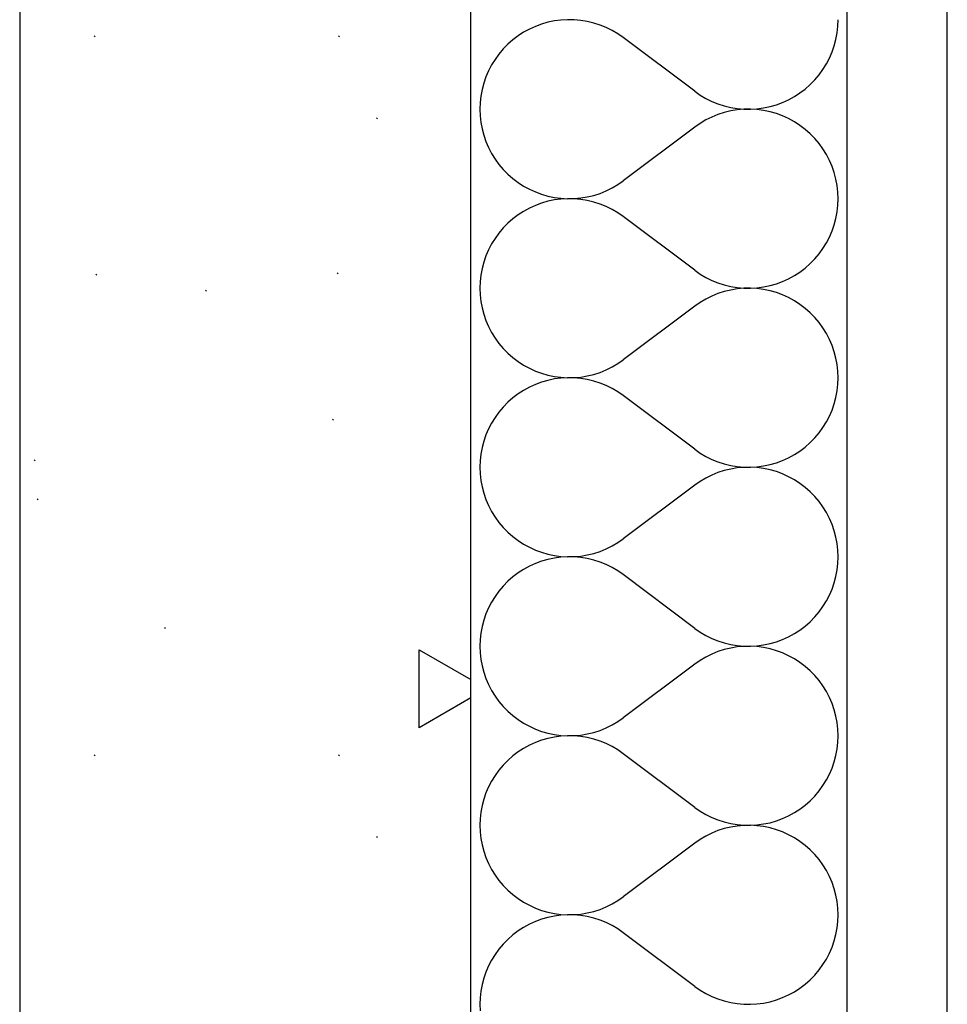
# Model space of a CAD drawing. Extents: x -18402 to 10376, y -5092 to 34139.
# Tile 48 of 78: x 3444 to 3481, y -2857 to -2818. Entities that reach past the tile are written whole.
import ezdxf

# ---------------------------------------------------------------- set-up
doc = ezdxf.new("R2010")
doc.units = 0
for name, color, linetype in [('0_XREF', 251, 'Continuous'), ('rdc_02$0$0._Étage_1_02-04 Mur.Construction', 251, 'Continuous'), ('rdc_02$0$0._Étage_1_A-AREA-____-OTLN.Modèle IFC', 251, 'Continuous')]:
    doc.layers.add(name, color=color, linetype=linetype)

# ---------------------------------------------------------------- blocks, each defined once
blk = doc.blocks.new('*X243', base_point=(-8045.97, -58706.23))
at = {"layer": 'rdc_02$0$0._Étage_1_02-04 Mur.Construction', "linetype": 'Continuous', "ltscale": 0.1}
for p, q in [((34645.72, -28179.61), (34643.19, -28180.34)), ((34648.3, -28179.08), (34645.72, -28179.61)), ((34650.91, -28178.73), (34648.3, -28179.08)), ((34653.54, -28178.58), (34650.91, -28178.73)), ((34656.18, -28178.62), (34653.54, -28178.58)), ((34658.8, -28178.86), (34656.18, -28178.62)), ((34661.4, -28179.29), (34658.8, -28178.86)), ((34663.96, -28179.91), (34661.4, -28179.29)), ((34761.33, -28181.21), (34761.43, -28178.57)), ((34638.31, -28182.34), (34636, -28183.61)), ((34640.71, -28181.25), (34638.31, -28182.34)), ((34643.19, -28180.34), (34640.71, -28181.25)), ((34666.47, -28180.72), (34663.96, -28179.91)), ((34668.92, -28181.71), (34666.47, -28180.72)), ((34671.28, -28182.87), (34668.92, -28181.71)), ((34673.55, -28184.21), (34671.28, -28182.87)), ((34761.04, -28183.82), (34761.33, -28181.21)), ((34631.69, -28186.63), (34629.71, -28188.37)), ((34633.79, -28185.04), (34631.69, -28186.63)), ((34636, -28183.61), (34633.79, -28185.04)), ((34675.71, -28185.71), (34673.55, -28184.21)), ((34704.29, -28207.14), (34675.71, -28185.71)), ((34759.88, -28188.96), (34760.56, -28186.42)), ((34760.56, -28186.42), (34761.04, -28183.82)), ((34627.87, -28190.25), (34626.17, -28192.27)), ((34629.71, -28188.37), (34627.87, -28190.25)), ((34759.02, -28191.45), (34759.88, -28188.96)), ((34624.62, -28194.4), (34623.23, -28196.64)), ((34626.17, -28192.27), (34624.62, -28194.4)), ((34756.77, -28196.21), (34757.98, -28193.88)), ((34757.98, -28193.88), (34759.02, -28191.45)), ((34622.02, -28198.98), (34620.98, -28201.4)), ((34623.23, -28196.64), (34622.02, -28198.98)), ((34753.83, -28200.59), (34755.38, -28198.46)), ((34755.38, -28198.46), (34756.77, -28196.21)), ((34620.98, -28201.4), (34620.12, -28203.89)), ((34750.29, -28204.49), (34752.13, -28202.6)), ((34752.13, -28202.6), (34753.83, -28200.59)), ((34619.44, -28206.44), (34618.96, -28209.03)), ((34620.12, -28203.89), (34619.44, -28206.44)), ((34704.29, -28207.14), (34706.45, -28208.65)), ((34746.21, -28207.82), (34748.31, -28206.23)), ((34748.31, -28206.23), (34750.29, -28204.49)), ((34618.96, -28209.03), (34618.67, -28211.65)), ((34706.45, -28208.65), (34708.72, -28209.98)), ((34708.72, -28209.98), (34711.08, -28211.15)), ((34739.29, -28211.61), (34741.69, -28210.52)), ((34741.69, -28210.52), (34744, -28209.25)), ((34744, -28209.25), (34746.21, -28207.82)), ((34618.67, -28211.65), (34618.57, -28214.29)), ((34618.57, -28214.29), (34618.67, -28216.92)), ((34711.08, -28211.15), (34713.53, -28212.14)), ((34713.53, -28212.14), (34716.04, -28212.95)), ((34716.04, -28212.95), (34718.6, -28213.57)), ((34718.6, -28213.57), (34721.2, -28214)), ((34721.2, -28214.57), (34718.6, -28215)), ((34721.2, -28214), (34723.82, -28214.24)), ((34723.82, -28214.34), (34721.2, -28214.57)), ((34723.82, -28214.24), (34726.46, -28214.28)), ((34726.46, -28214.29), (34723.82, -28214.34)), ((34726.46, -28214.28), (34729.09, -28214.13)), ((34729.09, -28214.45), (34726.46, -28214.29)), ((34729.09, -28214.13), (34731.7, -28213.78)), ((34731.7, -28214.79), (34729.09, -28214.45)), ((34731.7, -28213.78), (34734.28, -28213.24)), ((34734.28, -28215.33), (34731.7, -28214.79)), ((34734.28, -28213.24), (34736.81, -28212.52)), ((34736.81, -28212.52), (34739.29, -28211.61)), ((34618.67, -28216.92), (34618.96, -28219.54)), ((34708.72, -28218.59), (34706.45, -28219.93)), ((34711.08, -28217.42), (34708.72, -28218.59)), ((34713.53, -28216.43), (34711.08, -28217.42)), ((34716.04, -28215.62), (34713.53, -28216.43)), ((34718.6, -28215), (34716.04, -28215.62)), ((34736.81, -28216.05), (34734.28, -28215.33)), ((34739.29, -28216.97), (34736.81, -28216.05)), ((34741.69, -28218.06), (34739.29, -28216.97)), ((34744, -28219.32), (34741.69, -28218.06)), ((34618.96, -28219.54), (34619.44, -28222.13)), ((34619.44, -28222.13), (34620.12, -28224.68)), ((34704.29, -28221.43), (34675.71, -28242.86)), ((34706.45, -28219.93), (34704.29, -28221.43)), ((34746.21, -28220.75), (34744, -28219.32)), ((34748.31, -28222.34), (34746.21, -28220.75)), ((34750.29, -28224.09), (34748.31, -28222.34)), ((34620.12, -28224.68), (34620.98, -28227.17)), ((34752.13, -28225.97), (34750.29, -28224.09)), ((34753.83, -28227.98), (34752.13, -28225.97)), ((34620.98, -28227.17), (34622.02, -28229.59)), ((34622.02, -28229.59), (34623.23, -28231.93)), ((34755.38, -28230.12), (34753.83, -28227.98)), ((34756.77, -28232.36), (34755.38, -28230.12)), ((34623.23, -28231.93), (34624.62, -28234.17)), ((34624.62, -28234.17), (34626.17, -28236.3)), ((34757.98, -28234.7), (34756.77, -28232.36)), ((34626.17, -28236.3), (34627.87, -28238.32)), ((34627.87, -28238.32), (34629.71, -28240.2)), ((34759.02, -28237.12), (34757.98, -28234.7)), ((34759.88, -28239.61), (34759.02, -28237.12)), ((34629.71, -28240.2), (34631.69, -28241.94)), ((34631.69, -28241.94), (34633.79, -28243.53)), ((34760.56, -28242.16), (34759.88, -28239.61)), ((34761.04, -28244.75), (34760.56, -28242.16)), ((34633.79, -28243.53), (34636, -28244.96)), ((34636, -28244.96), (34638.31, -28246.23)), ((34638.31, -28246.23), (34640.71, -28247.32)), ((34668.92, -28246.87), (34671.28, -28245.7)), ((34671.28, -28245.7), (34673.55, -28244.36)), ((34673.55, -28244.36), (34675.71, -28242.86)), ((34761.33, -28247.37), (34761.04, -28244.75)), ((34640.71, -28247.32), (34643.19, -28248.23)), ((34643.19, -28248.23), (34645.72, -28248.96)), ((34645.72, -28248.96), (34648.3, -28249.49)), ((34648.3, -28249.49), (34650.91, -28249.84)), ((34650.91, -28250.16), (34648.3, -28250.51)), ((34650.91, -28249.84), (34653.54, -28249.99)), ((34653.54, -28250.01), (34650.91, -28250.16)), ((34653.54, -28249.99), (34656.18, -28249.95)), ((34656.18, -28250.05), (34653.54, -28250.01)), ((34656.18, -28249.95), (34658.8, -28249.71)), ((34658.8, -28250.29), (34656.18, -28250.05)), ((34658.8, -28249.71), (34661.4, -28249.28)), ((34661.4, -28250.72), (34658.8, -28250.29)), ((34661.4, -28249.28), (34663.96, -28248.66)), ((34663.96, -28248.66), (34666.47, -28247.86)), ((34666.47, -28247.86), (34668.92, -28246.87)), ((34761.43, -28250), (34761.33, -28247.37)), ((34761.33, -28252.63), (34761.43, -28250)), ((34638.31, -28253.77), (34636, -28255.04)), ((34640.71, -28252.68), (34638.31, -28253.77)), ((34643.19, -28251.77), (34640.71, -28252.68)), ((34645.72, -28251.04), (34643.19, -28251.77)), ((34648.3, -28250.51), (34645.72, -28251.04)), ((34663.96, -28251.34), (34661.4, -28250.72)), ((34666.47, -28252.14), (34663.96, -28251.34)), ((34668.92, -28253.13), (34666.47, -28252.14)), ((34671.28, -28254.3), (34668.92, -28253.13)), ((34761.04, -28255.25), (34761.33, -28252.63)), ((34631.69, -28258.06), (34629.71, -28259.8)), ((34633.79, -28256.47), (34631.69, -28258.06)), ((34636, -28255.04), (34633.79, -28256.47)), ((34673.55, -28255.64), (34671.28, -28254.3)), ((34675.71, -28257.14), (34673.55, -28255.64)), ((34704.29, -28278.57), (34675.71, -28257.14)), ((34759.88, -28260.39), (34760.56, -28257.84)), ((34760.56, -28257.84), (34761.04, -28255.25)), ((34627.87, -28261.68), (34626.17, -28263.7)), ((34629.71, -28259.8), (34627.87, -28261.68)), ((34759.02, -28262.88), (34759.88, -28260.39)), ((34624.62, -28265.83), (34623.23, -28268.07)), ((34626.17, -28263.7), (34624.62, -28265.83)), ((34756.77, -28267.64), (34757.98, -28265.3)), ((34757.98, -28265.3), (34759.02, -28262.88)), ((34623.23, -28268.07), (34622.02, -28270.41)), ((34753.83, -28272.02), (34755.38, -28269.88)), ((34755.38, -28269.88), (34756.77, -28267.64)), ((34620.98, -28272.83), (34620.12, -28275.32)), ((34622.02, -28270.41), (34620.98, -28272.83)), ((34752.13, -28274.03), (34753.83, -28272.02)), ((34620.12, -28275.32), (34619.44, -28277.87)), ((34746.21, -28279.25), (34748.31, -28277.66)), ((34748.31, -28277.66), (34750.29, -28275.91)), ((34750.29, -28275.91), (34752.13, -28274.03)), ((34618.96, -28280.46), (34618.67, -28283.08)), ((34619.44, -28277.87), (34618.96, -28280.46)), ((34704.29, -28278.57), (34706.45, -28280.07)), ((34706.45, -28280.07), (34708.72, -28281.41)), ((34708.72, -28281.41), (34711.08, -28282.58)), ((34741.69, -28281.94), (34744, -28280.68)), ((34744, -28280.68), (34746.21, -28279.25)), ((34618.67, -28283.08), (34618.57, -28285.71)), ((34618.57, -28285.71), (34618.67, -28288.35)), ((34711.08, -28282.58), (34713.53, -28283.57)), ((34713.53, -28283.57), (34716.04, -28284.38)), ((34716.04, -28284.38), (34718.6, -28285)), ((34718.6, -28285), (34721.2, -28285.43)), ((34721.2, -28285.43), (34723.82, -28285.66)), ((34723.82, -28285.66), (34726.46, -28285.71)), ((34726.46, -28285.71), (34729.09, -28285.55)), ((34729.09, -28285.55), (34731.7, -28285.21)), ((34731.7, -28285.21), (34734.28, -28284.67)), ((34734.28, -28284.67), (34736.81, -28283.95)), ((34736.81, -28283.95), (34739.29, -28283.03)), ((34739.29, -28283.03), (34741.69, -28281.94)), ((34618.67, -28288.35), (34618.96, -28290.97)), ((34711.08, -28288.85), (34708.72, -28290.02)), ((34713.53, -28287.86), (34711.08, -28288.85)), ((34716.04, -28287.05), (34713.53, -28287.86)), ((34718.6, -28286.43), (34716.04, -28287.05)), ((34721.2, -28286), (34718.6, -28286.43)), ((34723.82, -28285.76), (34721.2, -28286)), ((34726.46, -28285.72), (34723.82, -28285.76)), ((34729.09, -28285.87), (34726.46, -28285.72)), ((34731.7, -28286.22), (34729.09, -28285.87)), ((34734.28, -28286.76), (34731.7, -28286.22)), ((34736.81, -28287.48), (34734.28, -28286.76)), ((34739.29, -28288.39), (34736.81, -28287.48)), ((34741.69, -28289.48), (34739.29, -28288.39)), ((34744, -28290.75), (34741.69, -28289.48)), ((34618.96, -28290.97), (34619.44, -28293.56)), ((34619.44, -28293.56), (34620.12, -28296.11)), ((34704.29, -28292.86), (34675.71, -28314.29)), ((34706.45, -28291.35), (34704.29, -28292.86)), ((34708.72, -28290.02), (34706.45, -28291.35)), ((34746.21, -28292.18), (34744, -28290.75)), ((34748.31, -28293.77), (34746.21, -28292.18)), ((34620.12, -28296.11), (34620.98, -28298.6)), ((34750.29, -28295.51), (34748.31, -28293.77)), ((34752.13, -28297.4), (34750.29, -28295.51)), ((34753.83, -28299.41), (34752.13, -28297.4)), ((34620.98, -28298.6), (34622.02, -28301.02)), ((34622.02, -28301.02), (34623.23, -28303.36)), ((34755.38, -28301.54), (34753.83, -28299.41)), ((34623.23, -28303.36), (34624.62, -28305.6)), ((34756.77, -28303.79), (34755.38, -28301.54)), ((34757.98, -28306.12), (34756.77, -28303.79)), ((34624.62, -28305.6), (34626.17, -28307.73)), ((34626.17, -28307.73), (34627.87, -28309.75)), ((34759.02, -28308.55), (34757.98, -28306.12)), ((34759.88, -28311.04), (34759.02, -28308.55)), ((34627.87, -28309.75), (34629.71, -28311.63)), ((34629.71, -28311.63), (34631.69, -28313.37)), ((34760.56, -28313.58), (34759.88, -28311.04)), ((34631.69, -28313.37), (34633.79, -28314.96)), ((34633.79, -28314.96), (34636, -28316.39)), ((34636, -28316.39), (34638.31, -28317.66)), ((34668.92, -28318.29), (34671.28, -28317.13)), ((34671.28, -28317.13), (34673.55, -28315.79)), ((34673.55, -28315.79), (34675.71, -28314.29)), ((34761.04, -28316.18), (34760.56, -28313.58)), ((34761.33, -28318.79), (34761.04, -28316.18)), ((34638.31, -28317.66), (34640.71, -28318.75)), ((34640.71, -28318.75), (34643.19, -28319.66)), ((34643.19, -28319.66), (34645.72, -28320.39)), ((34645.72, -28320.39), (34648.3, -28320.92)), ((34648.3, -28320.92), (34650.91, -28321.27)), ((34658.8, -28321.14), (34661.4, -28320.71)), ((34661.4, -28320.71), (34663.96, -28320.09)), ((34663.96, -28320.09), (34666.47, -28319.28)), ((34666.47, -28319.28), (34668.92, -28318.29)), ((34761.43, -28321.43), (34761.33, -28318.79)), ((34640.71, -28324.11), (34638.31, -28325.2)), ((34643.19, -28323.2), (34640.71, -28324.11)), ((34645.72, -28322.47), (34643.19, -28323.2)), ((34648.3, -28321.93), (34645.72, -28322.47)), ((34650.91, -28321.59), (34648.3, -28321.93)), ((34650.91, -28321.27), (34653.54, -28321.42)), ((34653.54, -28321.44), (34650.91, -28321.59)), ((34653.54, -28321.42), (34656.18, -28321.38)), ((34656.18, -28321.48), (34653.54, -28321.44)), ((34656.18, -28321.38), (34658.8, -28321.14)), ((34658.8, -28321.72), (34656.18, -28321.48)), ((34661.4, -28322.15), (34658.8, -28321.72)), ((34663.96, -28322.77), (34661.4, -28322.15)), ((34666.47, -28323.57), (34663.96, -28322.77)), ((34668.92, -28324.56), (34666.47, -28323.57)), ((34671.28, -28325.73), (34668.92, -28324.56)), ((34761.04, -28326.68), (34761.33, -28324.06)), ((34761.33, -28324.06), (34761.43, -28321.43)), ((34633.79, -28327.9), (34631.69, -28329.49)), ((34636, -28326.46), (34633.79, -28327.9)), ((34638.31, -28325.2), (34636, -28326.46)), ((34673.55, -28327.07), (34671.28, -28325.73)), ((34675.71, -28328.57), (34673.55, -28327.07)), ((34704.29, -28350), (34675.71, -28328.57)), ((34760.56, -28329.27), (34761.04, -28326.68)), ((34629.71, -28331.23), (34627.87, -28333.11)), ((34631.69, -28329.49), (34629.71, -28331.23)), ((34759.02, -28334.31), (34759.88, -28331.82)), ((34759.88, -28331.82), (34760.56, -28329.27)), ((34626.17, -28335.13), (34624.62, -28337.26)), ((34627.87, -28333.11), (34626.17, -28335.13)), ((34756.77, -28339.07), (34757.98, -28336.73)), ((34757.98, -28336.73), (34759.02, -28334.31)), ((34623.23, -28339.5), (34622.02, -28341.84)), ((34624.62, -28337.26), (34623.23, -28339.5)), ((34755.38, -28341.31), (34756.77, -28339.07)), ((34620.98, -28344.26), (34620.12, -28346.75)), ((34622.02, -28341.84), (34620.98, -28344.26)), ((34752.13, -28345.46), (34753.83, -28343.45)), ((34753.83, -28343.45), (34755.38, -28341.31)), ((34620.12, -28346.75), (34619.44, -28349.3)), ((34748.31, -28349.08), (34750.29, -28347.34)), ((34750.29, -28347.34), (34752.13, -28345.46)), ((34618.96, -28351.89), (34618.67, -28354.51)), ((34619.44, -28349.3), (34618.96, -28351.89)), ((34704.29, -28350), (34706.45, -28351.5)), ((34706.45, -28351.5), (34708.72, -28352.84)), ((34741.69, -28353.37), (34744, -28352.11)), ((34744, -28352.11), (34746.21, -28350.68)), ((34746.21, -28350.68), (34748.31, -28349.08)), ((34618.67, -28354.51), (34618.57, -28357.14)), ((34708.72, -28352.84), (34711.08, -28354.01)), ((34711.08, -28354.01), (34713.53, -28355)), ((34713.53, -28355), (34716.04, -28355.81)), ((34716.04, -28355.81), (34718.6, -28356.43)), ((34718.6, -28356.43), (34721.2, -28356.86)), ((34731.7, -28356.64), (34734.28, -28356.1)), ((34734.28, -28356.1), (34736.81, -28355.37)), ((34736.81, -28355.37), (34739.29, -28354.46)), ((34739.29, -28354.46), (34741.69, -28353.37)), ((34618.57, -28357.14), (34618.67, -28359.78)), ((34618.67, -28359.78), (34618.96, -28362.4)), ((34711.08, -28360.28), (34708.72, -28361.44)), ((34713.53, -28359.29), (34711.08, -28360.28)), ((34716.04, -28358.48), (34713.53, -28359.29)), ((34718.6, -28357.86), (34716.04, -28358.48)), ((34721.2, -28357.43), (34718.6, -28357.86)), ((34721.2, -28356.86), (34723.82, -28357.09)), ((34723.82, -28357.19), (34721.2, -28357.43)), ((34723.82, -28357.09), (34726.46, -28357.14)), ((34726.46, -28357.15), (34723.82, -28357.19)), ((34726.46, -28357.14), (34729.09, -28356.98)), ((34729.09, -28357.3), (34726.46, -28357.15)), ((34729.09, -28356.98), (34731.7, -28356.64)), ((34731.7, -28357.65), (34729.09, -28357.3)), ((34734.28, -28358.19), (34731.7, -28357.65)), ((34736.81, -28358.91), (34734.28, -28358.19)), ((34739.29, -28359.82), (34736.81, -28358.91)), ((34741.69, -28360.91), (34739.29, -28359.82)), ((34618.96, -28362.4), (34619.44, -28364.99)), ((34704.29, -28364.29), (34675.71, -28385.71)), ((34706.45, -28362.78), (34704.29, -28364.29)), ((34708.72, -28361.44), (34706.45, -28362.78)), ((34744, -28362.18), (34741.69, -28360.91)), ((34746.21, -28363.61), (34744, -28362.18)), ((34748.31, -28365.2), (34746.21, -28363.61)), ((34619.44, -28364.99), (34620.12, -28367.53)), ((34620.12, -28367.53), (34620.98, -28370.03)), ((34750.29, -28366.94), (34748.31, -28365.2)), ((34752.13, -28368.83), (34750.29, -28366.94)), ((34620.98, -28370.03), (34622.02, -28372.45)), ((34753.83, -28370.84), (34752.13, -28368.83)), ((34755.38, -28372.97), (34753.83, -28370.84)), ((34622.02, -28372.45), (34623.23, -28374.79)), ((34623.23, -28374.79), (34624.62, -28377.03)), ((34756.77, -28375.21), (34755.38, -28372.97)), ((34757.98, -28377.55), (34756.77, -28375.21)), ((34624.62, -28377.03), (34626.17, -28379.16)), ((34626.17, -28379.16), (34627.87, -28381.17)), ((34759.02, -28379.97), (34757.98, -28377.55)), ((34759.88, -28382.47), (34759.02, -28379.97)), ((34627.87, -28381.17), (34629.71, -28383.06)), ((34629.71, -28383.06), (34631.69, -28384.8)), ((34760.56, -28385.01), (34759.88, -28382.47)), ((34631.69, -28384.8), (34633.79, -28386.39)), ((34633.79, -28386.39), (34636, -28387.82)), ((34636, -28387.82), (34638.31, -28389.09)), ((34671.28, -28388.56), (34673.55, -28387.22)), ((34673.55, -28387.22), (34675.71, -28385.71)), ((34761.04, -28387.6), (34760.56, -28385.01)), ((34761.33, -28390.22), (34761.04, -28387.6)), ((34638.31, -28389.09), (34640.71, -28390.18)), ((34640.71, -28390.18), (34643.19, -28391.09)), ((34643.19, -28391.09), (34645.72, -28391.81)), ((34661.4, -28392.14), (34663.96, -28391.52)), ((34663.96, -28391.52), (34666.47, -28390.71)), ((34666.47, -28390.71), (34668.92, -28389.72)), ((34668.92, -28389.72), (34671.28, -28388.56)), ((34761.43, -28392.86), (34761.33, -28390.22)), ((34640.71, -28395.54), (34638.31, -28396.63)), ((34643.19, -28394.63), (34640.71, -28395.54)), ((34645.72, -28393.9), (34643.19, -28394.63)), ((34645.72, -28391.81), (34648.3, -28392.35)), ((34648.3, -28393.36), (34645.72, -28393.9)), ((34648.3, -28392.35), (34650.91, -28392.7)), ((34650.91, -28393.02), (34648.3, -28393.36)), ((34650.91, -28392.7), (34653.54, -28392.85)), ((34653.54, -28392.86), (34650.91, -28393.02)), ((34653.54, -28392.85), (34656.18, -28392.81)), ((34656.18, -28392.91), (34653.54, -28392.86)), ((34656.18, -28392.81), (34658.8, -28392.57)), ((34658.8, -28393.14), (34656.18, -28392.91)), ((34658.8, -28392.57), (34661.4, -28392.14)), ((34661.4, -28393.57), (34658.8, -28393.14)), ((34663.96, -28394.19), (34661.4, -28393.57)), ((34666.47, -28395), (34663.96, -28394.19)), ((34668.92, -28395.99), (34666.47, -28395)), ((34761.04, -28398.11), (34761.33, -28395.49)), ((34761.33, -28395.49), (34761.43, -28392.86)), ((34633.79, -28399.32), (34631.69, -28400.92)), ((34636, -28397.89), (34633.79, -28399.32)), ((34638.31, -28396.63), (34636, -28397.89)), ((34671.28, -28397.16), (34668.92, -28395.99)), ((34673.55, -28398.5), (34671.28, -28397.16)), ((34675.71, -28400), (34673.55, -28398.5)), ((34760.56, -28400.7), (34761.04, -28398.11)), ((34629.71, -28402.66), (34627.87, -28404.54)), ((34631.69, -28400.92), (34629.71, -28402.66)), ((34704.29, -28421.43), (34675.71, -28400)), ((34759.02, -28405.74), (34759.88, -28403.25)), ((34759.88, -28403.25), (34760.56, -28400.7)), ((34626.17, -28406.55), (34624.62, -28408.69)), ((34627.87, -28404.54), (34626.17, -28406.55)), ((34757.98, -28408.16), (34759.02, -28405.74)), ((34623.23, -28410.93), (34622.02, -28413.27)), ((34624.62, -28408.69), (34623.23, -28410.93)), ((34755.38, -28412.74), (34756.77, -28410.5)), ((34756.77, -28410.5), (34757.98, -28408.16)), ((34622.02, -28413.27), (34620.98, -28415.69)), ((34752.13, -28416.89), (34753.83, -28414.87)), ((34753.83, -28414.87), (34755.38, -28412.74)), ((34620.12, -28418.18), (34619.44, -28420.73)), ((34620.98, -28415.69), (34620.12, -28418.18)), ((34748.31, -28420.51), (34750.29, -28418.77)), ((34750.29, -28418.77), (34752.13, -28416.89)), ((34619.44, -28420.73), (34618.96, -28423.32)), ((34704.29, -28421.43), (34706.45, -28422.93)), ((34706.45, -28422.93), (34708.72, -28424.27)), ((34744, -28423.54), (34746.21, -28422.1)), ((34746.21, -28422.1), (34748.31, -28420.51)), ((34618.67, -28425.94), (34618.57, -28428.57)), ((34618.96, -28423.32), (34618.67, -28425.94)), ((34708.72, -28424.27), (34711.08, -28425.44)), ((34711.08, -28425.44), (34713.53, -28426.43)), ((34713.53, -28426.43), (34716.04, -28427.23)), ((34734.28, -28427.53), (34736.81, -28426.8)), ((34736.81, -28426.8), (34739.29, -28425.89)), ((34739.29, -28425.89), (34741.69, -28424.8)), ((34741.69, -28424.8), (34744, -28423.54)), ((34618.57, -28428.57), (34618.67, -28431.21)), ((34713.53, -28430.72), (34711.08, -28431.71)), ((34716.04, -28429.91), (34713.53, -28430.72)), ((34716.04, -28427.23), (34718.6, -28427.85)), ((34718.6, -28429.29), (34716.04, -28429.91)), ((34718.6, -28427.85), (34721.2, -28428.28)), ((34721.2, -28428.86), (34718.6, -28429.29)), ((34721.2, -28428.28), (34723.82, -28428.52)), ((34723.82, -28428.62), (34721.2, -28428.86)), ((34723.82, -28428.52), (34726.46, -28428.56)), ((34726.46, -28428.58), (34723.82, -28428.62)), ((34726.46, -28428.56), (34729.09, -28428.41)), ((34729.09, -28428.73), (34726.46, -28428.58)), ((34729.09, -28428.41), (34731.7, -28428.07)), ((34731.7, -28429.08), (34729.09, -28428.73)), ((34731.7, -28428.07), (34734.28, -28427.53)), ((34734.28, -28429.61), (34731.7, -28429.08)), ((34736.81, -28430.34), (34734.28, -28429.61)), ((34739.29, -28431.25), (34736.81, -28430.34)), ((34618.67, -28431.21), (34618.96, -28433.82)), ((34618.96, -28433.82), (34619.44, -28436.42)), ((34706.45, -28434.21), (34704.29, -28435.71)), ((34708.72, -28432.87), (34706.45, -28434.21)), ((34711.08, -28431.71), (34708.72, -28432.87)), ((34741.69, -28432.34), (34739.29, -28431.25)), ((34744, -28433.61), (34741.69, -28432.34)), ((34746.21, -28435.04), (34744, -28433.61)), ((34619.44, -28436.42), (34620.12, -28438.96)), ((34704.29, -28435.71), (34675.71, -28457.14)), ((34748.31, -28436.63), (34746.21, -28435.04)), ((34750.29, -28438.37), (34748.31, -28436.63)), ((34752.13, -28440.25), (34750.29, -28438.37)), ((34620.12, -28438.96), (34620.98, -28441.45)), ((34620.98, -28441.45), (34622.02, -28443.88)), ((34753.83, -28442.27), (34752.13, -28440.25)), ((34755.38, -28444.4), (34753.83, -28442.27)), ((34622.02, -28443.88), (34623.23, -28446.21)), ((34623.23, -28446.21), (34624.62, -28448.46)), ((34756.77, -28446.64), (34755.38, -28444.4)), ((34757.98, -28448.98), (34756.77, -28446.64)), ((34624.62, -28448.46), (34626.17, -28450.59)), ((34626.17, -28450.59), (34627.87, -28452.6)), ((34759.02, -28451.4), (34757.98, -28448.98)), ((34627.87, -28452.6), (34629.71, -28454.49)), ((34629.71, -28454.49), (34631.69, -28456.23)), ((34759.88, -28453.89), (34759.02, -28451.4)), ((34760.56, -28456.44), (34759.88, -28453.89)), ((34631.69, -28456.23), (34633.79, -28457.82)), ((34633.79, -28457.82), (34636, -28459.25)), ((34673.55, -28458.65), (34675.71, -28457.14)), ((34761.04, -28459.03), (34760.56, -28456.44)), ((34636, -28459.25), (34638.31, -28460.52)), ((34638.31, -28460.52), (34640.71, -28461.61)), ((34640.71, -28461.61), (34643.19, -28462.52)), ((34663.96, -28462.95), (34666.47, -28462.14)), ((34666.47, -28462.14), (34668.92, -28461.15)), ((34668.92, -28461.15), (34671.28, -28459.98)), ((34671.28, -28459.98), (34673.55, -28458.65)), ((34761.33, -28461.65), (34761.04, -28459.03)), ((34761.43, -28464.29), (34761.33, -28461.65)), ((34643.19, -28466.05), (34640.71, -28466.97)), ((34643.19, -28462.52), (34645.72, -28463.24)), ((34645.72, -28465.33), (34643.19, -28466.05)), ((34645.72, -28463.24), (34648.3, -28463.78)), ((34648.3, -28464.79), (34645.72, -28465.33)), ((34648.3, -28463.78), (34650.91, -28464.13)), ((34650.91, -28464.45), (34648.3, -28464.79)), ((34650.91, -28464.13), (34653.54, -28464.28)), ((34653.54, -28464.29), (34650.91, -28464.45)), ((34653.54, -28464.28), (34656.18, -28464.24)), ((34656.18, -28464.34), (34653.54, -28464.29)), ((34656.18, -28464.24), (34658.8, -28464)), ((34658.8, -28464.57), (34656.18, -28464.34)), ((34658.8, -28464), (34661.4, -28463.57)), ((34661.4, -28465), (34658.8, -28464.57)), ((34661.4, -28463.57), (34663.96, -28462.95)), ((34663.96, -28465.62), (34661.4, -28465)), ((34666.47, -28466.43), (34663.96, -28465.62)), ((34761.33, -28466.92), (34761.43, -28464.29)), ((34636, -28469.32), (34633.79, -28470.75)), ((34638.31, -28468.06), (34636, -28469.32)), ((34640.71, -28466.97), (34638.31, -28468.06)), ((34668.92, -28467.42), (34666.47, -28466.43)), ((34671.28, -28468.59), (34668.92, -28467.42)), ((34673.55, -28469.93), (34671.28, -28468.59)), ((34675.71, -28471.43), (34673.55, -28469.93)), ((34760.56, -28472.13), (34761.04, -28469.54)), ((34761.04, -28469.54), (34761.33, -28466.92)), ((34629.71, -28474.09), (34627.87, -28475.97)), ((34631.69, -28472.34), (34629.71, -28474.09)), ((34633.79, -28470.75), (34631.69, -28472.34)), ((34704.29, -28492.86), (34675.71, -28471.43)), ((34759.88, -28474.68), (34760.56, -28472.13)), ((34626.17, -28477.98), (34624.62, -28480.12)), ((34627.87, -28475.97), (34626.17, -28477.98)), ((34757.98, -28479.59), (34759.02, -28477.17)), ((34759.02, -28477.17), (34759.88, -28474.68)), ((34624.62, -28480.12), (34623.23, -28482.36)), ((34755.38, -28484.17), (34756.77, -28481.93)), ((34756.77, -28481.93), (34757.98, -28479.59)), ((34622.02, -28484.7), (34620.98, -28487.12)), ((34623.23, -28482.36), (34622.02, -28484.7)), ((34753.83, -28486.3), (34755.38, -28484.17)), ((34620.12, -28489.61), (34619.44, -28492.16)), ((34620.98, -28487.12), (34620.12, -28489.61)), ((34750.29, -28490.2), (34752.13, -28488.32)), ((34752.13, -28488.32), (34753.83, -28486.3)), ((34619.44, -28492.16), (34618.96, -28494.75)), ((34704.29, -28492.86), (34706.45, -28494.36)), ((34744, -28494.96), (34746.21, -28493.53)), ((34746.21, -28493.53), (34748.31, -28491.94)), ((34748.31, -28491.94), (34750.29, -28490.2)), ((34618.67, -28497.37), (34618.57, -28500)), ((34618.96, -28494.75), (34618.67, -28497.37)), ((34706.45, -28494.36), (34708.72, -28495.7)), ((34708.72, -28495.7), (34711.08, -28496.87)), ((34711.08, -28496.87), (34713.53, -28497.86)), ((34713.53, -28497.86), (34716.04, -28498.66)), ((34736.81, -28498.23), (34739.29, -28497.32)), ((34739.29, -28497.32), (34741.69, -28496.23)), ((34741.69, -28496.23), (34744, -28494.96)), ((34618.57, -28500), (34618.67, -28502.63)), ((34716.04, -28501.34), (34713.53, -28502.14)), ((34716.04, -28498.66), (34718.6, -28499.28)), ((34718.6, -28500.72), (34716.04, -28501.34)), ((34718.6, -28499.28), (34721.2, -28499.71)), ((34721.2, -28500.29), (34718.6, -28500.72)), ((34721.2, -28499.71), (34723.82, -28499.95)), ((34723.82, -28500.05), (34721.2, -28500.29)), ((34723.82, -28499.95), (34726.46, -28499.99)), ((34726.46, -28500.01), (34723.82, -28500.05)), ((34726.46, -28499.99), (34729.09, -28499.84)), ((34729.09, -28500.16), (34726.46, -28500.01)), ((34729.09, -28499.84), (34731.7, -28499.49)), ((34731.7, -28500.51), (34729.09, -28500.16)), ((34731.7, -28499.49), (34734.28, -28498.96)), ((34734.28, -28501.04), (34731.7, -28500.51)), ((34734.28, -28498.96), (34736.81, -28498.23)), ((34736.81, -28501.77), (34734.28, -28501.04)), ((34739.29, -28502.68), (34736.81, -28501.77)), ((34618.67, -28502.63), (34618.96, -28505.25)), ((34618.96, -28505.25), (34619.44, -28507.84)), ((34706.45, -28505.64), (34704.29, -28507.14)), ((34708.72, -28504.3), (34706.45, -28505.64)), ((34711.08, -28503.13), (34708.72, -28504.3)), ((34713.53, -28502.14), (34711.08, -28503.13)), ((34741.69, -28503.77), (34739.29, -28502.68)), ((34744, -28505.04), (34741.69, -28503.77)), ((34746.21, -28506.47), (34744, -28505.04)), ((34619.44, -28507.84), (34620.12, -28510.39)), ((34704.29, -28507.14), (34675.71, -28528.57)), ((34748.31, -28508.06), (34746.21, -28506.47)), ((34750.29, -28509.8), (34748.31, -28508.06)), ((34620.12, -28510.39), (34620.98, -28512.88)), ((34620.98, -28512.88), (34622.02, -28515.3)), ((34752.13, -28511.68), (34750.29, -28509.8)), ((34753.83, -28513.7), (34752.13, -28511.68)), ((34622.02, -28515.3), (34623.23, -28517.64)), ((34755.38, -28515.83), (34753.83, -28513.7)), ((34756.77, -28518.07), (34755.38, -28515.83)), ((34623.23, -28517.64), (34624.62, -28519.88)), ((34624.62, -28519.88), (34626.17, -28522.02)), ((34757.98, -28520.41), (34756.77, -28518.07)), ((34759.02, -28522.83), (34757.98, -28520.41)), ((34626.17, -28522.02), (34627.87, -28524.03)), ((34627.87, -28524.03), (34629.71, -28525.91)), ((34759.88, -28525.32), (34759.02, -28522.83)), ((34760.56, -28527.87), (34759.88, -28525.32)), ((34629.71, -28525.91), (34631.69, -28527.66)), ((34631.69, -28527.66), (34633.79, -28529.25)), ((34633.79, -28529.25), (34636, -28530.68)), ((34673.55, -28530.07), (34675.71, -28528.57)), ((34761.04, -28530.46), (34760.56, -28527.87)), ((34636, -28530.68), (34638.31, -28531.94)), ((34638.31, -28531.94), (34640.71, -28533.03)), ((34640.71, -28533.03), (34643.19, -28533.95)), ((34666.47, -28533.57), (34668.92, -28532.58)), ((34668.92, -28532.58), (34671.28, -28531.41)), ((34671.28, -28531.41), (34673.55, -28530.07)), ((34761.33, -28533.08), (34761.04, -28530.46)), ((34761.43, -28535.71), (34761.33, -28533.08)), ((34643.19, -28533.95), (34645.72, -28534.67)), ((34645.72, -28536.76), (34643.19, -28537.48)), ((34645.72, -28534.67), (34648.3, -28535.21)), ((34648.3, -28536.22), (34645.72, -28536.76)), ((34648.3, -28535.21), (34650.91, -28535.55)), ((34650.91, -28535.87), (34648.3, -28536.22)), ((34650.91, -28535.55), (34653.54, -28535.71)), ((34653.54, -28535.72), (34650.91, -28535.87)), ((34653.54, -28535.71), (34656.18, -28535.66)), ((34656.18, -28535.76), (34653.54, -28535.72)), ((34656.18, -28535.66), (34658.8, -28535.43)), ((34658.8, -28536), (34656.18, -28535.76)), ((34658.8, -28535.43), (34661.4, -28535)), ((34661.4, -28536.43), (34658.8, -28536)), ((34661.4, -28535), (34663.96, -28534.38)), ((34663.96, -28537.05), (34661.4, -28536.43)), ((34663.96, -28534.38), (34666.47, -28533.57)), ((34666.47, -28537.86), (34663.96, -28537.05)), ((34761.33, -28538.35), (34761.43, -28535.71)), ((34636, -28540.75), (34633.79, -28542.18)), ((34638.31, -28539.48), (34636, -28540.75)), ((34640.71, -28538.39), (34638.31, -28539.48)), ((34643.19, -28537.48), (34640.71, -28538.39)), ((34668.92, -28538.85), (34666.47, -28537.86)), ((34671.28, -28540.02), (34668.92, -28538.85)), ((34673.55, -28541.35), (34671.28, -28540.02)), ((34760.56, -28543.56), (34761.04, -28540.97)), ((34761.04, -28540.97), (34761.33, -28538.35)), ((34631.69, -28543.77), (34629.71, -28545.51)), ((34633.79, -28542.18), (34631.69, -28543.77)), ((34675.71, -28542.86), (34673.55, -28541.35)), ((34704.29, -28564.29), (34675.71, -28542.86)), ((34759.88, -28546.11), (34760.56, -28543.56)), ((34627.87, -28547.4), (34626.17, -28549.41)), ((34629.71, -28545.51), (34627.87, -28547.4)), ((34757.98, -28551.02), (34759.02, -28548.6)), ((34759.02, -28548.6), (34759.88, -28546.11)), ((34624.62, -28551.54), (34623.23, -28553.79)), ((34626.17, -28549.41), (34624.62, -28551.54)), ((34756.77, -28553.36), (34757.98, -28551.02)), ((34622.02, -28556.12), (34620.98, -28558.55)), ((34623.23, -28553.79), (34622.02, -28556.12)), ((34753.83, -28557.73), (34755.38, -28555.6)), ((34755.38, -28555.6), (34756.77, -28553.36)), ((34620.98, -28558.55), (34620.12, -28561.04)), ((34750.29, -28561.63), (34752.13, -28559.75)), ((34752.13, -28559.75), (34753.83, -28557.73)), ((34619.44, -28563.58), (34618.96, -28566.18)), ((34620.12, -28561.04), (34619.44, -28563.58)), ((34704.29, -28564.29), (34706.45, -28565.79)), ((34746.21, -28564.96), (34748.31, -28563.37)), ((34748.31, -28563.37), (34750.29, -28561.63)), ((34618.96, -28566.18), (34618.67, -28568.79)), ((34706.45, -28565.79), (34708.72, -28567.13)), ((34708.72, -28567.13), (34711.08, -28568.29)), ((34711.08, -28568.29), (34713.53, -28569.28)), ((34739.29, -28568.75), (34741.69, -28567.66)), ((34741.69, -28567.66), (34744, -28566.39)), ((34744, -28566.39), (34746.21, -28564.96)), ((34618.67, -28568.79), (34618.57, -28571.43)), ((34618.57, -28571.43), (34618.67, -28574.06)), ((34713.53, -28569.28), (34716.04, -28570.09)), ((34716.04, -28570.09), (34718.6, -28570.71)), ((34718.6, -28570.71), (34721.2, -28571.14)), ((34721.2, -28571.14), (34723.82, -28571.38)), ((34723.82, -28571.38), (34726.46, -28571.42)), ((34726.46, -28571.42), (34729.09, -28571.27)), ((34729.09, -28571.27), (34731.7, -28570.92)), ((34731.7, -28570.92), (34734.28, -28570.39)), ((34734.28, -28570.39), (34736.81, -28569.66)), ((34736.81, -28569.66), (34739.29, -28568.75))]:
    blk.add_line(p, q, dxfattribs=at)
blk = doc.blocks.new('*X245', base_point=(-8045.97, -58706.23))
at = {"layer": 'rdc_02$0$0._Étage_1_02-04 Mur.Construction', "linetype": 'Continuous', "ltscale": 0.1}
for p, q in [((34465.13, -28185.42), (34464.74, -28185.14)), ((34562.56, -28185.42), (34562.17, -28185.14)), ((34577.73, -28218.09), (34577.34, -28217.81)), ((34465.71, -28280.52), (34465.32, -28280.24)), ((34561.98, -28279.93), (34561.58, -28279.65)), ((34509.47, -28286.93), (34509.08, -28286.65)), ((34560.15, -28338.36), (34559.76, -28338.08)), ((34441.21, -28354.61), (34440.82, -28354.33)), ((34442.37, -28370.13), (34441.98, -28369.85)), ((34493.13, -28421.47), (34492.74, -28421.19)), ((34594.39, -28429.97), (34615, -28441.77)), ((34594.39, -28461.17), (34594.39, -28429.97)), ((34615, -28449.19), (34594.39, -28461.17)), ((34465.13, -28472.23), (34464.74, -28471.95)), ((34562.56, -28472.23), (34562.17, -28471.95)), ((34577.73, -28504.9), (34577.34, -28504.62))]:
    blk.add_line(p, q, dxfattribs=at)
blk = doc.blocks.new('rdc_02')
at = {"layer": 'rdc_02$0$0._Étage_1_02-04 Mur.Construction', "linetype": 'Continuous', "ltscale": 0.1}
for p, q in [((3461.5, -2904.969), (3461.5, -2649.6)), ((3476.5, -2922.969), (3476.5, -2649.6))]:
    blk.add_line(p, q, dxfattribs=at)
at = {"layer": 'rdc_02$0$0._Étage_1_02-04 Mur.Construction', "linetype": 'Continuous', "ltscale": 0.1, "flags": 128}
for points in [[(3443.5, -2649.6), (3443.5, -2904.969)], [(3480.5, -2937.969), (3480.5, -2649.6)]]:
    blk.add_lwpolyline(points, dxfattribs=at)
at = {"layer": 'rdc_02$0$0._Étage_1_A-AREA-____-OTLN.Modèle IFC', "linetype": 'Continuous', "ltscale": 0.1, "xscale": 0.1, "yscale": 0.1, "zscale": 0.1}
for name in ['*X243', '*X245']:
    blk.add_blockref(name, (-804.597, -5870.623), dxfattribs=at)

msp = doc.modelspace()

# ---------------------------------------------------------------- block references
at = {"layer": '0_XREF'}
msp.add_blockref('rdc_02', (0, 0), dxfattribs=at)

doc.saveas('drawing.dxf')
